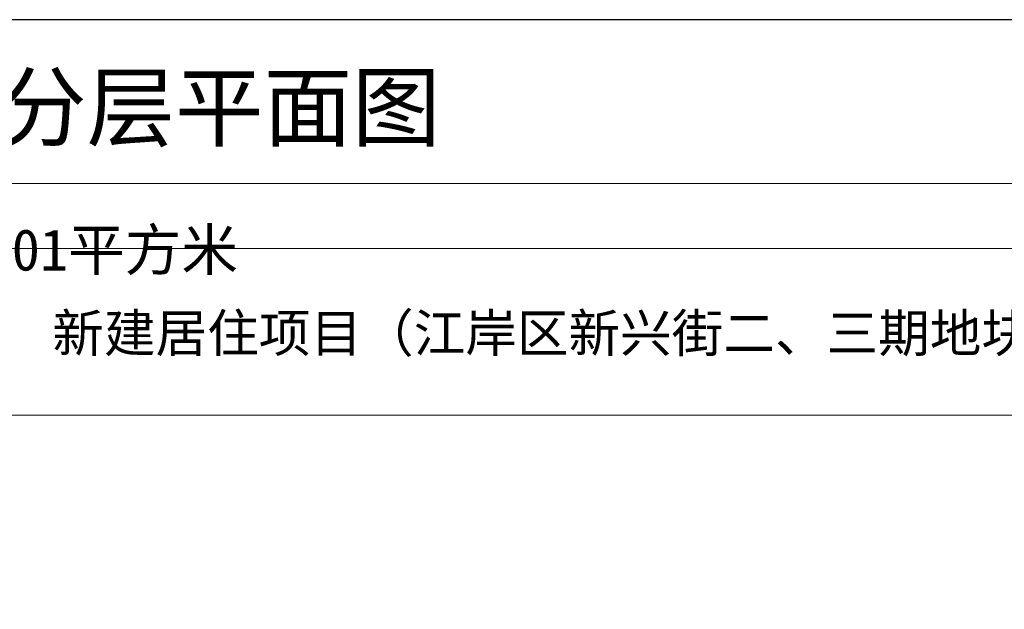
# Model space of a CAD drawing. Header units: millimetres. Extents: x 296296 to 297283, y 219875 to 220035.
# Tile 31 of 256: x 296580 to 296599, y 220023 to 220034. Entities that reach past the tile are written whole.
import ezdxf
from ezdxf.enums import TextEntityAlignment as Align

# ---------------------------------------------------------------- set-up
doc = ezdxf.new("R2010")
doc.units = ezdxf.units.MM
doc.layers.add('$计容结果', color=7, linetype='Continuous')
for name, color, linetype, lineweight in [('243100', 255, 'Continuous', 9), ('A21400', 255, 'Continuous', 9), ('A67000', 255, 'Continuous', 9), ('图廓', 255, 'Continuous', 9)]:
    doc.layers.add(name, color=color, linetype=linetype, lineweight=lineweight)
doc.layers.add('打印图框', color=252, linetype='Continuous', plot=False)
doc.styles.add('dw', font='simhei.ttf')
doc.styles.add('style1', font='simhei.ttf', dxfattribs={"width": 0.75})

msp = doc.modelspace()

# ---------------------------------------------------------------- linework, layer by layer
at = {"layer": '243100', "color": 7}
msp.add_line((296541.99, 220026.582), (296614.664, 220026.582), dxfattribs=at)
at = {"layer": 'A21400', "color": 7}
for p, q in [((296540.707, 220031.158), (296615.946, 220031.158)), ((296541.99, 220029.875), (296614.664, 220029.875))]:
    msp.add_line(p, q, dxfattribs=at)
at = {"layer": '打印图框', "color": 6, "ltscale": 0.5}
msp.add_lwpolyline([(296536.686, 219973.608), (296618.752, 219973.608), (296618.752, 220034.398), (296536.686, 220034.398)], close=True, dxfattribs=at)

# ---------------------------------------------------------------- texts
at = {"layer": '$计容结果', "style": 'dw'}
msp.add_text('本层计容建筑面积755.01平方米', height=0.82066, dxfattribs=at).set_placement((296568.495, 220029.44))
at = {"layer": 'A67000', "color": 7, "style": 'dw', "width": 1}
msp.add_text('新建居住项目（江岸区新兴街二、三期地块）一期/13#楼', height=0.74811, dxfattribs=at).set_placement((296580.487, 220027.83))
at = {"layer": '图廓', "color": 7, "style": 'style1', "width": 1}
msp.add_text('单体建筑面积核算分层平面图', height=1.28248, dxfattribs=at).set_placement((296576.791, 220031.643), align=Align.BOTTOM_CENTER)

doc.saveas('drawing.dxf')
